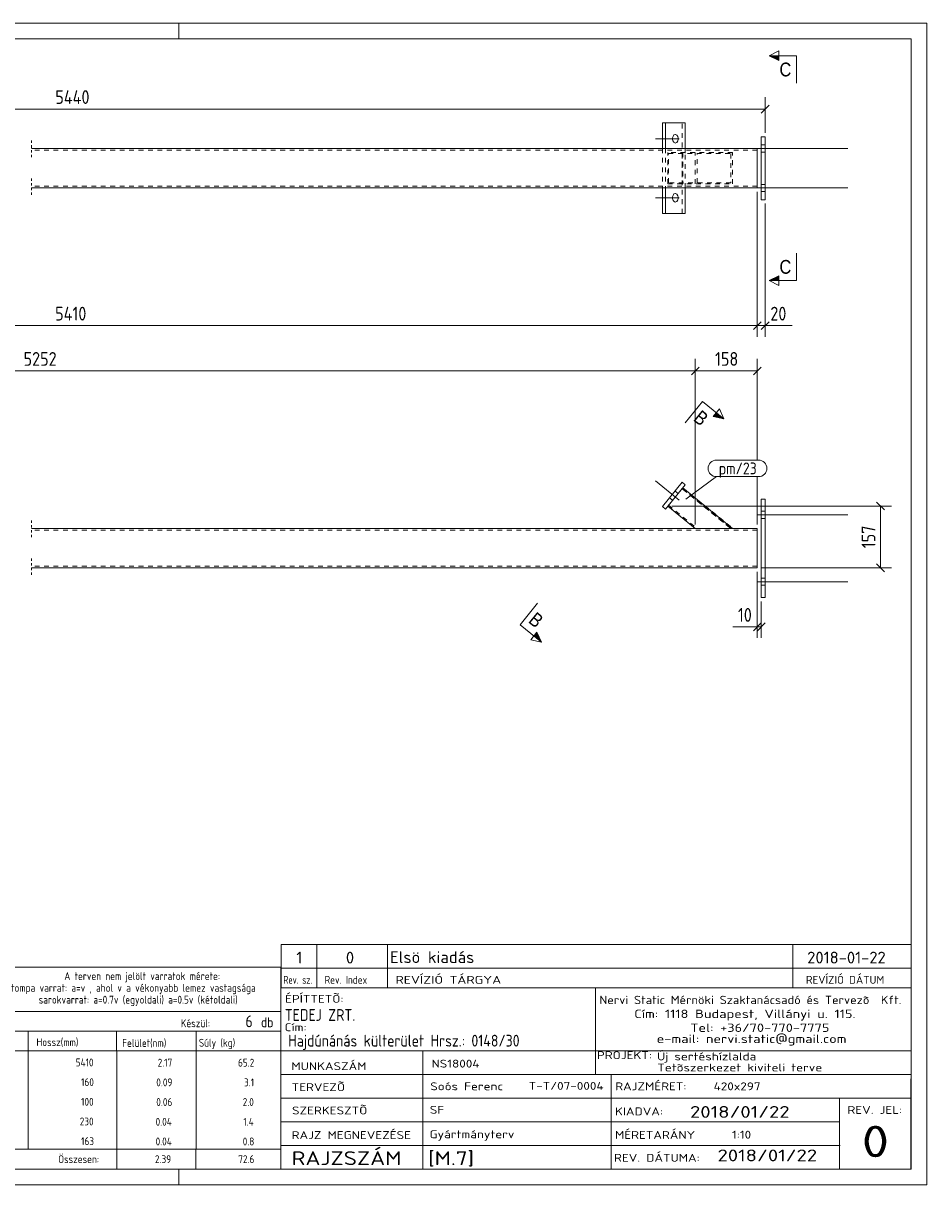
# Model space of a CAD drawing. Header units: millimetres. Extents: x 1 to 419, y 1 to 296.
# Tile 2 of 2: x 189 to 419, y 1 to 296. Entities that reach past the tile are written whole.
import ezdxf

# ---------------------------------------------------------------- set-up
doc = ezdxf.new("R2010")
doc.units = ezdxf.units.MM
doc.header["$LTSCALE"] = 0.6
for name, pattern in [('XKITLINE00', [0]), ('XKITLINE01', [4, 1, -1, 1, -1]), ('XKITLINE02', [4, 2, -2])]:
    doc.linetypes.add(name, pattern=pattern)
for name, color, linetype, lineweight in [('Bolt', 7, 'Continuous', 0), ('DrawingSheet', 5, 'Continuous', 0), ('OtherObjectType', 1, 'Continuous', 0), ('Part', 2, 'Continuous', 0), ('PartMark', 3, 'Continuous', 0), ('Section', 6, 'Continuous', 0), ('Z-DIMENSIONS', 1, 'Continuous', 0)]:
    doc.layers.add(name, color=color, linetype=linetype, lineweight=lineweight)
doc.styles.add('ARIAL', font='ARIAL.TTF')
doc.styles.add('ISOCPEUR', font='ISOCPEUR.TTF')

msp = doc.modelspace()

# ---------------------------------------------------------------- hatches: boundary and pattern name
at = {"layer": 'Section'}
for points in [[(381.44, 286.5), (378.94, 287.75), (381.44, 287.75)], [(381.44, 230.62), (378.94, 230.62), (381.44, 231.87)], [(365.51, 197.11), (367.44, 195.53), (364.72, 196.15)], [(319.94, 141.37), (321.09, 138.82), (319.15, 140.4)]]:
    msp.add_hatch(color=6, dxfattribs=at).paths.add_polyline_path(points, flags=17)

# ---------------------------------------------------------------- linework, layer by layer
at = {"layer": 'Bolt', "color": 3, "linetype": 'XKITLINE00', "lineweight": 0}
for p, q in [((356.08, 266.68), (350.08, 266.68)), ((354.43, 266.9), (354.42, 266.52)), ((354.42, 266.52), (354.5, 266.17)), ((354.52, 267.25), (354.43, 266.9)), ((354.5, 266.17), (354.7, 265.8)), ((354.75, 267.63), (354.52, 267.25)), ((354.7, 265.8), (355.04, 265.59)), ((355.11, 267.78), (354.75, 267.63)), ((355.04, 265.59), (355.11, 265.58)), ((355.18, 267.78), (355.11, 267.78)), ((355.11, 265.58), (355.47, 265.74)), ((355.53, 267.57), (355.18, 267.78)), ((355.47, 265.74), (355.71, 266.12)), ((355.73, 267.2), (355.53, 267.57)), ((355.71, 266.12), (355.8, 266.47)), ((355.8, 266.85), (355.73, 267.2)), ((355.8, 266.47), (355.8, 266.85)), ((375.94, 264.18), (398.94, 264.18)), ((375.94, 264.18), (398.94, 264.18)), ((376.94, 265.08), (377.94, 265.08)), ((376.94, 265.08), (377.94, 265.08)), ((376.94, 263.28), (377.94, 263.28)), ((376.94, 263.28), (377.94, 263.28)), ((375.94, 254.18), (398.94, 254.18)), ((375.94, 254.18), (398.94, 254.18)), ((376.94, 255.08), (377.94, 255.08)), ((376.94, 255.08), (377.94, 255.08)), ((356.08, 251.68), (350.08, 251.68)), ((354.43, 251.9), (354.42, 251.52)), ((354.42, 251.52), (354.5, 251.17)), ((354.52, 252.25), (354.43, 251.9)), ((354.5, 251.17), (354.7, 250.8)), ((354.75, 252.63), (354.52, 252.25)), ((354.7, 250.8), (355.04, 250.59)), ((355.11, 252.78), (354.75, 252.63)), ((355.18, 252.78), (355.11, 252.78)), ((355.53, 252.57), (355.18, 252.78)), ((355.47, 250.74), (355.71, 251.12)), ((355.73, 252.2), (355.53, 252.57)), ((355.71, 251.12), (355.8, 251.47)), ((355.8, 251.85), (355.73, 252.2)), ((355.8, 251.47), (355.8, 251.85)), ((376.94, 253.28), (377.94, 253.28)), ((376.94, 253.28), (377.94, 253.28)), ((355.04, 250.59), (355.11, 250.58)), ((355.11, 250.58), (355.47, 250.74)), ((356.08, 174.91), (350.08, 179.82)), ((356.08, 174.91), (350.08, 179.82)), ((355.81, 176.56), (355.03, 177.19)), ((355.81, 176.56), (355.03, 177.19)), ((354.42, 174.85), (353.64, 175.49)), ((354.42, 174.85), (353.64, 175.49)), ((375.94, 171.15), (398.94, 171.15)), ((375.94, 171.15), (398.94, 171.15)), ((376.94, 172.05), (377.94, 172.05)), ((376.94, 172.05), (377.94, 172.05)), ((376.94, 170.25), (377.94, 170.25)), ((376.94, 170.25), (377.94, 170.25)), ((375.94, 154.15), (398.94, 154.15)), ((375.94, 154.15), (398.94, 154.15)), ((376.94, 155.05), (377.94, 155.05)), ((376.94, 155.05), (377.94, 155.05)), ((376.94, 153.25), (377.94, 153.25)), ((376.94, 153.25), (377.94, 153.25))]:
    msp.add_line(p, q, dxfattribs=at)
at = {"layer": 'DrawingSheet', "color": 2, "linetype": 'XKITLINE00', "lineweight": 0}
for p, q in [((419, 296), (1, 296)), ((229, 292), (229, 296)), ((419, 1), (419, 296)), ((229, 1), (229, 5)), ((1, 1), (419, 1))]:
    msp.add_line(p, q, dxfattribs=at)
at = {"layer": 'DrawingSheet', "color": 3, "linetype": 'XKITLINE00', "lineweight": 0}
for p, q in [((415, 292), (5, 292)), ((415, 5), (415, 292)), ((5, 5), (415, 5))]:
    msp.add_line(p, q, dxfattribs=at)
at = {"layer": 'OtherObjectType', "color": 7, "linetype": 'XKITLINE00', "lineweight": 0}
for p, q in [((255, 62.05), (415, 62.05)), ((255, 62.05), (255, 56.05)), ((264, 62.05), (264, 56.05)), ((282, 62.05), (282, 56.05)), ((385, 62.05), (385, 56.05)), ((415, 62.05), (415, 56.05)), ((94.84, 56.26), (254.84, 56.26)), ((254.84, 56.26), (254.84, 45.01)), ((255, 56.05), (255, 51.05)), ((255, 56.05), (415, 56.05)), ((264, 56.05), (264, 51.05)), ((282, 56.05), (282, 51.05)), ((385, 56.05), (385, 51.05)), ((415, 56.05), (415, 51.05)), ((254.84, 51.05), (254.84, 6.75)), ((254.84, 51.05), (415, 51.05)), ((415, 51.05), (255, 51.05)), ((334.84, 51), (334.84, 35)), ((414.98, 5), (415, 51.05)), ((94.84, 45.01), (254.84, 45.01)), ((94.84, 45.01), (254.84, 45.01)), ((254.84, 45.01), (254.84, 40.01)), ((94.84, 40.01), (254.84, 40.01)), ((190.7, 40.01), (190.7, 35.14)), ((213.15, 40.01), (213.15, 35.01)), ((233.33, 40.01), (233.33, 35.01)), ((254.84, 40.01), (254.84, 35.01)), ((94.84, 35.01), (254.84, 35.01)), ((190.67, 35.01), (190.67, 30.01)), ((213.18, 35.01), (213.18, 30.01)), ((233.33, 35.01), (233.33, 30.01)), ((254.84, 35.01), (254.84, 30.01)), ((254.98, 35), (414.98, 35)), ((290.98, 35), (290.98, 5)), ((334.84, 35), (334.84, 29)), ((190.67, 30.01), (190.67, 25.01)), ((213.18, 30.01), (213.18, 25.01)), ((233.33, 30.01), (233.33, 25.01)), ((254.84, 30.01), (254.84, 25.01)), ((254.98, 29), (338.84, 29)), ((338.84, 29), (338.84, 5)), ((338.84, 29), (414.84, 29)), ((190.67, 25.01), (190.67, 20.01)), ((213.18, 25.01), (213.18, 20.01)), ((233.33, 25.01), (233.33, 20.01)), ((254.84, 25.01), (254.84, 20.01)), ((254.98, 23), (414.98, 23)), ((396.84, 23), (396.84, 5)), ((190.67, 20), (190.67, 15)), ((213.18, 20.01), (213.18, 15.01)), ((233.33, 20.01), (233.33, 15.01)), ((254.84, 20.01), (254.84, 15.01)), ((190.67, 15), (190.67, 10)), ((213.18, 15), (213.18, 10)), ((233.33, 15), (233.33, 10)), ((254.84, 15), (254.84, 10)), ((254.98, 17), (396.84, 17)), ((94.84, 10), (254.84, 10)), ((213.19, 10), (213.19, 5)), ((233.31, 10), (233.31, 5)), ((254.84, 10), (254.84, 5)), ((254.98, 11), (396.98, 11)), ((94.84, 5), (254.84, 5)), ((254.98, 5), (414.98, 5))]:
    msp.add_line(p, q, dxfattribs=at)
at = {"layer": 'OtherObjectType', "color": 1, "linetype": 'XKITLINE00', "lineweight": 0}
for p, q in [((415, 62.05), (255, 62.05)), ((255, 56.05), (415, 56.05))]:
    msp.add_line(p, q, dxfattribs=at)
at = {"layer": 'Part', "color": 2, "linetype": 'XKITLINE00', "lineweight": 0}
for p, q in [((357.64, 270.68), (351.81, 270.68)), ((351.81, 270.68), (351.81, 264.19)), ((352.58, 270.68), (352.58, 264.19)), ((357.64, 270.68), (357.64, 264.19)), ((376.94, 251.18), (376.94, 267.18)), ((376.94, 267.18), (377.94, 267.18)), ((377.94, 251.18), (377.94, 267.18)), ((191.5, 264.19), (375.94, 264.19)), ((375.94, 264.19), (375.94, 254.19)), ((375.94, 254.19), (191.5, 254.19)), ((351.81, 247.68), (351.81, 254.19)), ((352.58, 247.68), (352.58, 254.19)), ((357.64, 247.68), (357.64, 254.19)), ((376.94, 251.18), (377.94, 251.18)), ((357.64, 247.68), (351.81, 247.68)), ((351.81, 173.24), (356.87, 179.44)), ((357.64, 178.8), (352.58, 172.61)), ((356.87, 179.44), (356.87, 179.44)), ((356.87, 179.44), (357.64, 178.8)), ((357.01, 178.03), (369.66, 167.69)), ((357.64, 178.8), (357.64, 178.8)), ((376.94, 150.15), (376.94, 175.15)), ((377.94, 175.15), (376.94, 175.15)), ((377.94, 150.15), (377.94, 175.15)), ((351.81, 173.24), (351.81, 173.24)), ((352.58, 172.61), (351.81, 173.24)), ((352.58, 172.61), (352.58, 172.61)), ((353.21, 173.38), (360.18, 167.69)), ((375.94, 167.69), (191.5, 167.69)), ((375.94, 167.69), (375.94, 157.69)), ((375.94, 157.69), (191.5, 157.69)), ((377.94, 150.15), (376.94, 150.15))]:
    msp.add_line(p, q, dxfattribs=at)
at = {"layer": 'Part', "color": 7, "linetype": 'XKITLINE02', "lineweight": 0}
for p, q in [((356.87, 247.68), (356.87, 270.68)), ((356.87, 270.68), (357.64, 270.68)), ((375.94, 263.79), (191.5, 263.79)), ((351.81, 264.19), (351.81, 254.19)), ((352.58, 264.19), (352.58, 254.19)), ((369.66, 263.18), (353.21, 263.18)), ((353.21, 255.18), (353.21, 263.18)), ((353.4, 262.88), (369.19, 262.88)), ((353.4, 255.48), (353.4, 262.88)), ((356.82, 262.88), (356.82, 255.48)), ((369.66, 263.18), (357.01, 263.18)), ((357.01, 263.18), (357.01, 255.18)), ((357.64, 264.19), (357.64, 262.88)), ((357.64, 254.19), (357.64, 262.88)), ((360.18, 255.18), (360.18, 263.18)), ((360.66, 255.48), (360.66, 262.88)), ((369.19, 262.88), (369.19, 255.48)), ((369.66, 255.18), (369.66, 263.18)), ((375.94, 254.59), (191.5, 254.59)), ((353.21, 255.18), (369.66, 255.18)), ((369.19, 255.48), (353.4, 255.48)), ((356.87, 247.68), (357.64, 247.68)), ((353.21, 173.38), (357.01, 178.03)), ((356.82, 177.8), (369.19, 167.69)), ((369.19, 167.69), (356.82, 177.8)), ((356.87, 179.44), (357.64, 178.8)), ((357.01, 178.03), (369.66, 167.69)), ((351.81, 173.24), (352.58, 172.61)), ((360.18, 167.69), (353.21, 173.38)), ((353.4, 173.62), (360.66, 167.69)), ((353.4, 173.62), (360.66, 167.69)), ((375.94, 167.29), (191.5, 167.29)), ((369.66, 167.69), (360.18, 167.69)), ((375.94, 158.09), (191.5, 158.09))]:
    msp.add_line(p, q, dxfattribs=at)
at = {"layer": 'Part', "color": 2, "linetype": 'XKITLINE01', "lineweight": 0}
for p, q in [((191.5, 266.19), (191.5, 261.79)), ((191.5, 256.59), (191.5, 252.19)), ((191.5, 169.69), (191.5, 165.29)), ((191.5, 160.09), (191.5, 155.69))]:
    msp.add_line(p, q, dxfattribs=at)
at = {"layer": 'PartMark', "color": 7, "linetype": 'XKITLINE00', "lineweight": 0}
for p, q in [((365.54, 185.04), (376.28, 185.04)), ((357.76, 175.16), (365.54, 180.84)), ((365.54, 180.84), (376.28, 180.84))]:
    msp.add_line(p, q, dxfattribs=at)
for centre, start, end in [((365.54, 182.94), 90, 270), ((376.28, 182.94), 270, 90)]:
    msp.add_arc(centre, 2.1, start, end, dxfattribs=at)
at = {"layer": 'Section', "color": 6, "linetype": 'XKITLINE00', "lineweight": 0}
for p, q in [((378.94, 287.75), (381.44, 289)), ((378.94, 287.75), (381.44, 286.5)), ((385.94, 287.75), (378.94, 287.75)), ((381.44, 286.5), (381.44, 289)), ((385.94, 287.75), (385.94, 280.75)), ((385.94, 230.62), (385.94, 237.62)), ((378.94, 230.62), (381.44, 231.87)), ((381.44, 229.37), (378.94, 230.62)), ((385.94, 230.62), (378.94, 230.62)), ((381.44, 231.87), (381.44, 229.37)), ((362.02, 199.96), (357.59, 194.54)), ((362.02, 199.96), (367.44, 195.53)), ((364.72, 196.15), (366.3, 198.08)), ((366.3, 198.08), (367.44, 195.53)), ((367.44, 195.53), (364.72, 196.15)), ((315.67, 143.25), (320.1, 148.67)), ((315.67, 143.25), (321.09, 138.82)), ((319.94, 141.37), (318.36, 139.43)), ((321.09, 138.82), (318.36, 139.43)), ((321.09, 138.82), (319.94, 141.37))]:
    msp.add_line(p, q, dxfattribs=at)
at = {"layer": 'Z-DIMENSIONS', "color": 7, "linetype": 'XKITLINE00', "lineweight": 0}
for p, q in [((378.93, 275.18), (376.95, 273.2)), ((377.94, 268.18), (377.94, 277.24)), ((26.25, 274.19), (377.94, 274.19)), ((375.94, 253.19), (375.94, 216.39)), ((375.94, 253.19), (375.94, 216.39)), ((377.94, 250.18), (377.94, 216.39)), ((27.25, 219.19), (375.94, 219.19)), ((376.93, 220.18), (374.95, 218.2)), ((376.93, 220.18), (374.95, 218.2)), ((375.94, 219.19), (377.94, 219.19)), ((378.93, 220.18), (376.95, 218.2)), ((377.94, 219.19), (384.77, 219.19)), ((377.94, 219.19), (384.77, 219.19)), ((360.18, 168.69), (360.18, 210.74)), ((360.18, 168.69), (360.18, 210.74)), ((375.94, 185.04), (375.94, 210.74)), ((27.25, 207.69), (360.18, 207.69)), ((361.17, 208.68), (359.19, 206.7)), ((361.17, 208.68), (359.19, 206.7)), ((360.18, 207.69), (375.94, 207.69)), ((376.93, 208.68), (374.95, 206.7)), ((375.94, 168.69), (375.94, 180.84)), ((406.26, 174.37), (408.24, 172.39)), ((354.21, 173.38), (410.05, 173.38)), ((407.25, 157.69), (407.25, 173.38)), ((375.94, 156.69), (375.94, 139.89)), ((376.94, 157.69), (410.05, 157.69)), ((406.26, 158.68), (408.24, 156.7)), ((376.94, 149.15), (376.94, 139.89)), ((375.94, 142.69), (369.7, 142.69)), ((375.94, 142.69), (369.7, 142.69)), ((376.93, 143.68), (374.95, 141.7)), ((375.94, 142.69), (376.94, 142.69)), ((377.93, 143.68), (375.95, 141.7))]:
    msp.add_line(p, q, dxfattribs=at)
at = {"layer": 'Z-DIMENSIONS', "color": 3}
for p in [(377.94, 274.19), (375.94, 219.19), (375.94, 219.19), (377.94, 219.19), (360.18, 207.69), (360.18, 207.69), (375.94, 207.69), (407.25, 173.38), (407.25, 157.69), (375.94, 142.69), (376.94, 142.69)]:
    msp.add_point(p, dxfattribs=at)

# ---------------------------------------------------------------- texts
at = {"layer": 'OtherObjectType', "color": 7, "style": 'ISOCPEUR'}
for s, height, width, p in [('1', 3, 1.017001, (258.82, 57.2)), ('0', 3, 1.017001, (271.4, 57.2)), ('Elsö kiadás', 3, 1.017001, (282.63, 57.31)), ('2018-01-22', 3, 1.017001, (388.62, 57.2)), ('A terven nem jelölt varratok mérete:', 2, 0.85, (199.86, 53.01)), ('Rev. sz.', 2, 0.68, (255.54, 52.05)), ('Rev. Index', 2, 0.85, (266, 52.05)), ('REVÍZIÓ TÁRGYA', 2, 1.275, (284, 52.05)), ('REVÍZIÓ DÁTUM', 2, 1.02, (388.28, 52.05)), ('tompa varrat: a=v , ahol v a vékonyabb lemez vastagsága', 2, 0.85, (186.34, 50.01)), ('sarokvarrat: a=0.7v (egyoldali) a=0.5v (kétoldali)', 2, 0.85, (193.34, 47.01)), ('ÉPÍTTETÕ:', 2, 1.211571, (255.96, 47.22)), ('Nervi Static Mérnöki\xa0Szaktanácsadó\xa0és\xa0Tervezõ  Kft.', 2.1176, 1.08375, (335.84, 46.88)), ('TEDEJ ZRT.', 3, 0.85, (255.87, 42.62)), ('Cím:\xa01118 Budapest, Villányi u. 115.', 2.1176, 1.250101, (344.68, 43.35)), ('Készül:', 2, 0.85, (229.47, 41.01)), ('db', 2.5, 0.85, (249.84, 41.01)), ('Cím:', 2, 1.211571, (255.84, 40)), ('Tel:\xa0+36/70-770-7775', 2.1176, 1.250101, (358.91, 39.82)), ('Hossz(mm)', 2, 0.85, (192.78, 36.22)), ('Súly (kg)', 2, 0.85, (234.05, 36.07)), ('Hajdúnánás külterület Hrsz.: 0148/30', 3, 0.85, (256.73, 36.1)), ('e-mail:\xa0nervi.static@gmail.com', 2.1176, 1.250101, (350.38, 37)), ('Felület(nm)', 2, 0.85, (214.56, 36.01)), ('MUNKASZÁM', 2, 1.211571, (257.55, 30.12)), ('NS18004', 2, 1.211571, (293.17, 30.76)), ('PROJEKT:', 2, 1.211571, (335.18, 32.9)), ('Új sertéshízlalda', 2, 1.211571, (350.47, 32.6)), ('Tetõszerkezet kiviteli terve', 2, 1.211571, (350.54, 29.78)), ('TERVEZÕ', 2, 1.211571, (257.63, 24.79)), ('Soós Ferenc', 2, 1.211571, (292.84, 25)), ('T-T/07-0004', 2, 1.211571, (317.86, 25.11)), ('RAJZMÉRET:', 2, 1.211571, (339.84, 25)), ('420x297', 2, 1.211571, (364.84, 25)), ('SZERKESZTÕ', 2, 1.211571, (257.72, 18.87)), ('SF', 2, 1.211571, (292.72, 19.04)), ('2018/01/22', 3, 1.275, (358.84, 18)), ('REV. JEL:', 2, 1.211571, (398.84, 19)), ('KIADVA:', 2, 1.211571, (339.78, 18.64)), ('RAJZ MEGNEVEZÉSE', 2, 1.211571, (257.62, 12.62)), ('Gyártmányterv', 2, 1.211571, (292.65, 12.82)), ('MÉRETARÁNY', 2, 1.211571, (339.78, 12.65)), ('1:10', 2, 1.211571, (369.51, 12.72)), ('0', 8, 1.275, (402.45, 8)), ('Összesen:', 2, 0.85, (198.33, 6.5)), ('RAJZSZÁM', 3.5, 1.211571, (257.62, 6)), ('[M.7]', 3.5, 1.211571, (292.3, 5.99)), ('REV. DÁTUMA:', 2, 1.211571, (339.53, 6.85)), ('2018/01/22', 3, 1.275, (365.83, 6.95))]:
    msp.add_text(s, height=height, dxfattribs=dict(at, width=width)).set_placement(p)
at = {"layer": 'OtherObjectType', "color": 5, "style": 'ISOCPEUR', "width": 0.85}
for s, height, p in [('6', 3, (245.89, 41.01)), ('5410', 2, (202.75, 31.07)), ('2.17', 2, (223.58, 31.01)), ('65.2', 2, (243.99, 31.01)), ('160', 2, (204.13, 26.07)), ('0.09', 2, (223.23, 26.01)), ('3.1', 2, (245.54, 26.01)), ('100', 2, (204.13, 21.07)), ('0.06', 2, (223.23, 21.01)), ('2.0', 2, (245.19, 21.01)), ('230', 2, (203.78, 16.07)), ('0.04', 2, (223.06, 16)), ('1.4', 2, (245.36, 16)), ('163', 2, (204.13, 11.06)), ('0.04', 2, (223.06, 11)), ('0.8', 2, (245.19, 11)), ('2.39', 2, (222.89, 6.5)), ('72.6', 2, (244.06, 6.5))]:
    msp.add_text(s, height=height, dxfattribs=at).set_placement(p)
at = {"layer": 'PartMark', "color": 3, "style": 'ISOCPEUR', "width": 0.85}
msp.add_text('pm/23', height=3, dxfattribs=at).set_placement((366.14, 181.44))
at = {"layer": 'Section', "color": 6, "style": 'ARIAL', "width": 0.85}
for p in [(381.57, 282.5), (381.57, 232.37)]:
    msp.add_text('C', height=3.5, dxfattribs=at).set_placement(p)
for p in [(359.47, 195.26), (317.55, 143.97)]:
    msp.add_text('B', height=3.5, rotation=-39.2591, dxfattribs=at).set_placement(p)
at = {"layer": 'Z-DIMENSIONS', "color": 3, "style": 'ISOCPEUR', "width": 0.85}
for s, p in [('5440', (197.58, 275.49)), ('5410', (197.53, 220.49)), ('20', (379.25, 220.49)), ('5252', (189.51, 208.99)), ('158', (365.2, 208.99)), ('10', (371.02, 143.99))]:
    msp.add_text(s, height=3.5, dxfattribs=at).set_placement(p)
msp.add_text('157', height=3.5, rotation=90.0002, dxfattribs=at).set_placement((405.95, 162.68))

doc.saveas('drawing.dxf')
